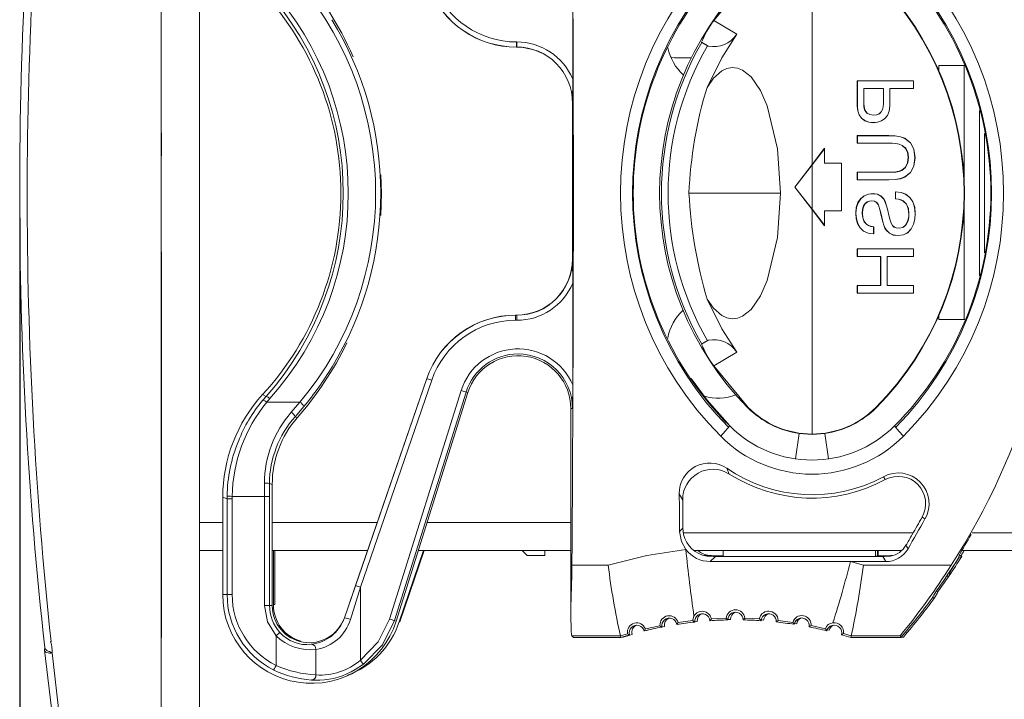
# Model space of a CAD drawing. Header units: millimetres. Extents: x 22 to 307, y 54 to 252.
# Tile 5 of 7: x 246 to 285, y 161 to 188. Entities that reach past the tile are written whole.
import ezdxf

# ---------------------------------------------------------------- set-up
doc = ezdxf.new("R2010")
doc.units = ezdxf.units.MM
doc.header["$PDSIZE"] = -1
doc.linetypes.add('SLD-Solido', pattern=[0])
doc.styles.add('SLDTEXTSTYLE0', font='TXT', dxfattribs={"width": 0.75})
doc.dimstyles.new('SLDDIMSTYLE1', dxfattribs={"dimtxt": 3.5, "dimasz": 3.302, "dimexe": 0, "dimexo": 1, "dimgap": 0.875, "dimtad": 1, "dimdec": 1, "dimrnd": 1e-09, "dimzin": 12, "dimdsep": 46, "dimtxsty": 'SLDTEXTSTYLE0', "dimcen": 0.09, "dimadec": 0, "dimazin": 3, "dimtfac": 1, "dimtdec": 1, "dimtmove": 0, "dimatfit": 0, "dimfxl": 1, "dimfrac": 2, "dimtolj": 1, "dimtzin": 12, "dimarcsym": 0})

# ---------------------------------------------------------------- blocks, each defined once
blk = doc.blocks.new('*D60')
at = {"color": 0, "lineweight": -2, "transparency": 16777216}
for p, q in [((246.092, 180.015), (246.092, 142.169)), ((304.549, 170.583), (304.549, 142.169)), ((249.394, 142.169), (301.247, 142.169))]:
    blk.add_line(p, q, dxfattribs=at)
at = {"color": 0, "transparency": 16777216}
for points in [[(249.394, 142.719), (249.394, 141.619), (246.092, 142.169)], [(301.247, 142.719), (301.247, 141.619), (304.549, 142.169)]]:
    blk.add_solid(points, dxfattribs=at)
at = {"layer": 'Defpoints', "color": 0, "transparency": 16777216}
for p in [(246.092, 181.015), (304.549, 171.583), (304.549, 142.169)]:
    blk.add_point(p, dxfattribs=at)
at = {"color": 0, "transparency": 16777216, "insert": (275.321, 144.794), "char_height": 3.5, "attachment_point": 5, "style": 'SLDTEXTSTYLE0'}
blk.add_mtext('\\A1;58.5 [2.30]', dxfattribs=at)
blk = doc.blocks.new('*D61')
at = {"color": 0, "lineweight": -2, "transparency": 16777216}
for p, q in [((294.572, 166.915), (294.572, 152.498)), ((253.168, 158.765), (253.168, 152.498)), ((256.47, 152.498), (291.27, 152.498))]:
    blk.add_line(p, q, dxfattribs=at)
at = {"color": 0, "transparency": 16777216}
for points in [[(256.47, 153.048), (256.47, 151.947), (253.168, 152.498)], [(291.27, 153.048), (291.27, 151.947), (294.572, 152.498)]]:
    blk.add_solid(points, dxfattribs=at)
at = {"layer": 'Defpoints', "color": 0, "transparency": 16777216}
for p in [(294.572, 167.915), (253.168, 159.765), (294.572, 152.498)]:
    blk.add_point(p, dxfattribs=at)
at = {"color": 0, "transparency": 16777216, "insert": (273.87, 155.123), "char_height": 3.5, "attachment_point": 5, "style": 'SLDTEXTSTYLE0'}
blk.add_mtext('\\A1;41.4 [1.63]', dxfattribs=at)

msp = doc.modelspace()

# ---------------------------------------------------------------- linework, layer by layer
at = {"color": 7, "linetype": 'SLD-Solido', "lineweight": 15}
for p, q in [((253.168, 202.265), (253.168, 159.765)), ((251.668, 181.015), (251.668, 201.86)), ((277.285, 190.471), (277.285, 182.11)), ((267.866, 185.479), (267.866, 189.553)), ((274.776, 189.423), (273.415, 187.782)), ((274.324, 187.243), (273.415, 187.782)), ((265.659, 186.94), (265.647, 186.94)), ((265.647, 186.741), (265.647, 186.94)), ((265.659, 186.741), (265.659, 186.94)), ((272.94, 186.928), (273.202, 186.776)), ((272.94, 186.928), (272.943, 186.923)), ((265.659, 186.741), (265.647, 186.741)), ((265.647, 186.741), (265.648, 186.735)), ((265.659, 186.741), (265.648, 186.735)), ((265.648, 186.735), (265.651, 186.735)), ((273.202, 186.776), (273.169, 186.793)), ((271.754, 186.338), (271.872, 186.315)), ((271.872, 186.315), (272.534, 186.315)), ((282.272, 186.015), (283.273, 186.015)), ((282.272, 185.811), (282.272, 186.015)), ((283.272, 181.548), (283.272, 186.015)), ((267.856, 184.544), (267.866, 185.479)), ((279.067, 184.417), (279.067, 185.412)), ((279.067, 185.412), (281.286, 185.412)), ((279.067, 185.412), (279.072, 185.407)), ((279.072, 184.417), (279.072, 185.407)), ((279.072, 185.407), (281.28, 185.407)), ((281.286, 185.412), (281.28, 185.407)), ((281.28, 185.407), (281.28, 185.115)), ((281.286, 185.412), (281.286, 185.109)), ((279.323, 185.114), (279.328, 185.109)), ((279.323, 184.515), (279.323, 185.114)), ((279.323, 185.114), (280.099, 185.114)), ((279.328, 185.109), (280.094, 185.109)), ((279.328, 184.515), (279.328, 185.109)), ((280.099, 185.114), (280.094, 185.109)), ((280.094, 185.109), (280.094, 184.515)), ((280.099, 185.114), (280.099, 184.515)), ((281.28, 185.115), (280.342, 185.114)), ((280.347, 185.109), (280.342, 185.114)), ((280.342, 185.114), (280.342, 184.416)), ((281.286, 185.109), (280.347, 185.109)), ((280.347, 185.109), (280.347, 184.416)), ((281.286, 185.109), (281.28, 185.115)), ((267.851, 184.537), (267.856, 184.544)), ((267.851, 178.383), (267.851, 184.537)), ((279.323, 184.515), (279.328, 184.515)), ((279.328, 184.408), (279.323, 184.515)), ((279.333, 184.408), (279.328, 184.515)), ((280.094, 184.515), (280.084, 184.389)), ((280.099, 184.515), (280.09, 184.388)), ((280.099, 184.515), (280.094, 184.515)), ((279.085, 184.233), (279.067, 184.417)), ((279.072, 184.417), (279.067, 184.417)), ((279.091, 184.234), (279.072, 184.417)), ((279.085, 184.233), (279.091, 184.234)), ((279.141, 184.074), (279.085, 184.233)), ((279.146, 184.077), (279.091, 184.234)), ((279.333, 184.408), (279.328, 184.408)), ((279.344, 184.316), (279.328, 184.408)), ((279.349, 184.317), (279.333, 184.408)), ((279.344, 184.316), (279.349, 184.317)), ((279.37, 184.24), (279.344, 184.316)), ((279.375, 184.243), (279.349, 184.317)), ((279.37, 184.24), (279.375, 184.243)), ((279.447, 184.139), (279.37, 184.24)), ((279.451, 184.143), (279.375, 184.243)), ((279.447, 184.139), (279.451, 184.143)), ((279.559, 184.078), (279.447, 184.139)), ((279.561, 184.083), (279.451, 184.143)), ((280.008, 184.188), (279.936, 184.118)), ((280.012, 184.185), (279.939, 184.114)), ((280.056, 184.28), (280.008, 184.188)), ((280.012, 184.185), (280.008, 184.188)), ((280.061, 184.278), (280.012, 184.185)), ((280.084, 184.389), (280.056, 184.28)), ((280.061, 184.278), (280.056, 184.28)), ((280.09, 184.388), (280.061, 184.278)), ((280.09, 184.388), (280.084, 184.389)), ((280.32, 184.214), (280.257, 184.051)), ((280.326, 184.213), (280.261, 184.048)), ((280.342, 184.416), (280.32, 184.214)), ((280.326, 184.213), (280.32, 184.214)), ((280.347, 184.416), (280.326, 184.213)), ((280.347, 184.416), (280.342, 184.416)), ((283.872, 184.237), (283.872, 177.733)), ((279.141, 184.074), (279.146, 184.077)), ((279.234, 183.941), (279.141, 184.074)), ((279.238, 183.944), (279.146, 184.077)), ((279.234, 183.941), (279.238, 183.944)), ((279.36, 183.841), (279.234, 183.941)), ((279.362, 183.845), (279.238, 183.944)), ((279.36, 183.841), (279.362, 183.845)), ((279.516, 183.78), (279.36, 183.841)), ((279.517, 183.785), (279.362, 183.845)), ((279.516, 183.78), (279.517, 183.785)), ((279.702, 183.76), (279.516, 183.78)), ((279.702, 183.765), (279.517, 183.785)), ((279.559, 184.078), (279.561, 184.083)), ((279.706, 184.058), (279.559, 184.078)), ((279.706, 184.063), (279.561, 184.083)), ((279.867, 183.783), (279.702, 183.765)), ((279.868, 183.778), (279.702, 183.76)), ((279.702, 183.76), (279.702, 183.765)), ((279.835, 184.077), (279.706, 184.063)), ((279.837, 184.072), (279.706, 184.058)), ((279.706, 184.058), (279.706, 184.063)), ((279.936, 184.118), (279.835, 184.077)), ((279.837, 184.072), (279.835, 184.077)), ((279.939, 184.114), (279.837, 184.072)), ((280.016, 183.837), (279.867, 183.783)), ((279.868, 183.778), (279.867, 183.783)), ((280.019, 183.832), (279.868, 183.778)), ((279.939, 184.114), (279.936, 184.118)), ((280.151, 183.925), (280.016, 183.837)), ((280.019, 183.832), (280.016, 183.837)), ((280.154, 183.921), (280.019, 183.832)), ((280.257, 184.051), (280.151, 183.925)), ((280.154, 183.921), (280.151, 183.925)), ((280.261, 184.048), (280.154, 183.921)), ((280.261, 184.048), (280.257, 184.051)), ((251.672, 182.458), (251.672, 183.357)), ((279.067, 182.95), (279.067, 183.256)), ((279.067, 183.256), (280.311, 183.256)), ((279.067, 183.256), (279.072, 183.25)), ((279.072, 182.955), (279.072, 183.25)), ((279.072, 183.25), (280.311, 183.25)), ((280.311, 183.256), (280.563, 183.244)), ((280.311, 183.256), (280.311, 183.25)), ((280.311, 183.25), (280.562, 183.238)), ((280.563, 183.244), (280.562, 183.238)), ((280.562, 183.238), (280.772, 183.202)), ((280.563, 183.244), (280.773, 183.207)), ((280.773, 183.207), (280.772, 183.202)), ((280.772, 183.202), (280.938, 183.141)), ((280.773, 183.207), (280.941, 183.146)), ((280.941, 183.146), (280.938, 183.141)), ((280.938, 183.141), (281.159, 182.968)), ((280.941, 183.146), (281.163, 182.972)), ((281.163, 182.972), (281.159, 182.968)), ((281.159, 182.968), (281.292, 182.716)), ((281.163, 182.972), (281.297, 182.717)), ((284.072, 178.64), (284.072, 183.33)), ((277.285, 182.11), (277.779, 182.752)), ((277.285, 182.101), (277.774, 182.737)), ((277.779, 182.752), (277.774, 182.737)), ((277.774, 182.737), (277.774, 182.166)), ((277.779, 182.752), (277.779, 182.172)), ((279.067, 182.95), (279.072, 182.955)), ((280.435, 182.95), (279.067, 182.95)), ((280.435, 182.955), (279.072, 182.955)), ((280.435, 182.95), (280.435, 182.955)), ((280.587, 182.945), (280.435, 182.955)), ((280.586, 182.94), (280.435, 182.95)), ((280.586, 182.94), (280.587, 182.945)), ((280.72, 182.91), (280.586, 182.94)), ((280.721, 182.915), (280.587, 182.945)), ((280.72, 182.91), (280.721, 182.915)), ((280.835, 182.86), (280.72, 182.91)), ((280.838, 182.865), (280.721, 182.915)), ((280.835, 182.86), (280.838, 182.865)), ((280.969, 182.75), (280.835, 182.86)), ((280.973, 182.753), (280.838, 182.865)), ((280.969, 182.75), (280.973, 182.753)), ((281.049, 182.599), (280.969, 182.75)), ((281.055, 182.6), (280.973, 182.753)), ((281.049, 182.599), (281.055, 182.6)), ((281.076, 182.407), (281.049, 182.599)), ((281.082, 182.407), (281.055, 182.6)), ((281.297, 182.717), (281.292, 182.716)), ((281.292, 182.716), (281.336, 182.383)), ((281.297, 182.717), (281.342, 182.383)), ((281.047, 182.18), (281.076, 182.407)), ((281.052, 182.178), (281.082, 182.407)), ((281.076, 182.407), (281.082, 182.407)), ((281.336, 182.383), (281.292, 182.05)), ((281.342, 182.383), (281.297, 182.048)), ((281.342, 182.383), (281.336, 182.383)), ((277.285, 182.11), (276.608, 181.229)), ((276.614, 181.229), (277.285, 182.101)), ((277.285, 182.11), (277.285, 182.101)), ((277.285, 182.101), (277.285, 180.357)), ((277.779, 182.172), (277.774, 182.166)), ((277.774, 182.166), (278.445, 182.166)), ((277.779, 182.172), (278.45, 182.172)), ((278.45, 182.172), (278.445, 182.166)), ((278.445, 182.166), (278.445, 180.293)), ((278.45, 182.172), (278.45, 180.288)), ((279.067, 181.509), (279.067, 181.815)), ((279.067, 181.815), (280.435, 181.815)), ((279.067, 181.815), (279.072, 181.809)), ((279.072, 181.514), (279.072, 181.809)), ((279.072, 181.809), (280.435, 181.809)), ((280.435, 181.815), (280.583, 181.823)), ((280.435, 181.809), (280.584, 181.818)), ((280.435, 181.815), (280.435, 181.809)), ((280.583, 181.823), (280.71, 181.847)), ((280.583, 181.823), (280.584, 181.818)), ((280.584, 181.818), (280.712, 181.842)), ((280.71, 181.847), (280.815, 181.888)), ((280.71, 181.847), (280.712, 181.842)), ((280.712, 181.842), (280.818, 181.883)), ((280.815, 181.888), (280.96, 182.007)), ((280.815, 181.888), (280.818, 181.883)), ((280.818, 181.883), (280.964, 182.003)), ((281.159, 181.797), (280.938, 181.624)), ((280.96, 182.007), (281.047, 182.18)), ((280.96, 182.007), (280.964, 182.003)), ((280.964, 182.003), (281.052, 182.178)), ((281.047, 182.18), (281.052, 182.178)), ((281.292, 182.05), (281.159, 181.797)), ((281.163, 181.794), (281.159, 181.797)), ((281.297, 182.048), (281.163, 181.794)), ((281.297, 182.048), (281.292, 182.05)), ((279.067, 181.509), (279.072, 181.514)), ((280.311, 181.509), (279.067, 181.509)), ((280.311, 181.514), (279.072, 181.514)), ((280.562, 181.526), (280.311, 181.514)), ((280.563, 181.521), (280.311, 181.509)), ((280.311, 181.509), (280.311, 181.514)), ((280.772, 181.563), (280.562, 181.526)), ((280.563, 181.521), (280.562, 181.526)), ((280.773, 181.557), (280.563, 181.521)), ((280.938, 181.624), (280.772, 181.563)), ((280.773, 181.557), (280.772, 181.563)), ((280.941, 181.619), (280.773, 181.557)), ((280.938, 181.624), (280.941, 181.619)), ((281.163, 181.794), (280.941, 181.619)), ((276.608, 181.229), (277.285, 180.348)), ((276.614, 181.229), (276.608, 181.229)), ((277.285, 180.357), (276.614, 181.229)), ((280.569, 180.76), (280.569, 181.042)), ((280.569, 181.042), (280.792, 181.019)), ((280.569, 181.042), (280.574, 181.036)), ((280.574, 181.036), (280.79, 181.014)), ((280.574, 180.765), (280.574, 181.036)), ((251.668, 160.169), (251.668, 181.015)), ((276.05, 180.985), (272.441, 180.985)), ((279.092, 180.614), (279.199, 180.767)), ((279.097, 180.612), (279.203, 180.764)), ((279.199, 180.767), (279.339, 180.88)), ((279.199, 180.767), (279.203, 180.764)), ((279.203, 180.764), (279.342, 180.875)), ((279.339, 180.88), (279.503, 180.947)), ((279.339, 180.88), (279.342, 180.875)), ((279.342, 180.875), (279.505, 180.942)), ((279.456, 180.639), (279.376, 180.575)), ((279.458, 180.634), (279.38, 180.572)), ((279.544, 180.676), (279.456, 180.639)), ((279.458, 180.634), (279.456, 180.639)), ((279.545, 180.671), (279.458, 180.634)), ((279.503, 180.947), (279.692, 180.97)), ((279.503, 180.947), (279.505, 180.942)), ((279.505, 180.942), (279.692, 180.965)), ((279.64, 180.689), (279.544, 180.676)), ((279.545, 180.671), (279.544, 180.676)), ((279.64, 180.683), (279.545, 180.671)), ((279.64, 180.683), (279.64, 180.689)), ((279.741, 180.674), (279.64, 180.689)), ((279.739, 180.669), (279.64, 180.683)), ((279.692, 180.97), (279.861, 180.947)), ((279.692, 180.97), (279.692, 180.965)), ((279.692, 180.965), (279.86, 180.942)), ((279.739, 180.669), (279.741, 180.674)), ((279.819, 180.625), (279.739, 180.669)), ((279.822, 180.629), (279.741, 180.674)), ((279.861, 180.947), (279.86, 180.942)), ((279.86, 180.942), (279.997, 180.874)), ((279.861, 180.947), (280, 180.878)), ((280, 180.878), (279.997, 180.874)), ((279.997, 180.874), (280.104, 180.761)), ((280, 180.878), (280.109, 180.764)), ((280.109, 180.764), (280.104, 180.761)), ((280.104, 180.761), (280.156, 180.664)), ((280.109, 180.764), (280.16, 180.666)), ((280.16, 180.666), (280.156, 180.664)), ((280.156, 180.664), (280.204, 180.53)), ((280.16, 180.666), (280.209, 180.531)), ((280.569, 180.76), (280.574, 180.765)), ((280.687, 180.746), (280.569, 180.76)), ((280.688, 180.751), (280.574, 180.765)), ((280.687, 180.746), (280.688, 180.751)), ((280.789, 180.717), (280.687, 180.746)), ((280.791, 180.722), (280.688, 180.751)), ((280.789, 180.717), (280.791, 180.722)), ((280.875, 180.675), (280.789, 180.717)), ((280.792, 181.019), (280.79, 181.014)), ((280.79, 181.014), (280.979, 180.94)), ((280.879, 180.679), (280.791, 180.722)), ((280.792, 181.019), (280.981, 180.945)), ((280.875, 180.675), (280.879, 180.679)), ((280.998, 180.554), (280.875, 180.675)), ((281.003, 180.557), (280.879, 180.679)), ((280.981, 180.945), (280.979, 180.94)), ((280.979, 180.94), (281.134, 180.815)), ((280.981, 180.945), (281.138, 180.818)), ((281.138, 180.818), (281.134, 180.815)), ((281.134, 180.815), (281.251, 180.644)), ((281.138, 180.818), (281.256, 180.646)), ((281.256, 180.646), (281.251, 180.644)), ((281.251, 180.644), (281.321, 180.434)), ((281.256, 180.646), (281.326, 180.435)), ((277.285, 180.357), (277.285, 180.348)), ((277.774, 179.721), (277.285, 180.357)), ((277.779, 179.706), (277.285, 180.348)), ((277.285, 180.348), (277.285, 171.499)), ((278.445, 180.293), (277.774, 180.293)), ((277.779, 180.288), (277.774, 180.293)), ((277.774, 180.293), (277.774, 179.721)), ((278.45, 180.288), (277.779, 180.288)), ((277.779, 180.288), (277.779, 179.706)), ((278.45, 180.288), (278.445, 180.293)), ((279.006, 180.195), (279.028, 180.424)), ((279.011, 180.195), (279.033, 180.423)), ((279.028, 180.424), (279.092, 180.614)), ((279.028, 180.424), (279.033, 180.423)), ((279.033, 180.423), (279.097, 180.612)), ((279.092, 180.614), (279.097, 180.612)), ((279.275, 180.359), (279.263, 180.203)), ((279.28, 180.358), (279.268, 180.203)), ((279.313, 180.484), (279.275, 180.359)), ((279.28, 180.358), (279.275, 180.359)), ((279.318, 180.481), (279.28, 180.358)), ((279.376, 180.575), (279.313, 180.484)), ((279.318, 180.481), (279.313, 180.484)), ((279.38, 180.572), (279.318, 180.481)), ((279.38, 180.572), (279.376, 180.575)), ((279.819, 180.625), (279.822, 180.629)), ((279.879, 180.551), (279.819, 180.625)), ((279.884, 180.554), (279.822, 180.629)), ((279.879, 180.551), (279.884, 180.554)), ((279.914, 180.47), (279.879, 180.551)), ((279.919, 180.471), (279.884, 180.554)), ((279.914, 180.47), (279.919, 180.471)), ((279.954, 180.339), (279.914, 180.47)), ((279.959, 180.34), (279.919, 180.471)), ((279.954, 180.339), (279.959, 180.34)), ((279.999, 180.16), (279.954, 180.339)), ((280.005, 180.161), (279.959, 180.34)), ((280.209, 180.531), (280.204, 180.53)), ((280.204, 180.53), (280.25, 180.358)), ((280.209, 180.531), (280.255, 180.359)), ((280.255, 180.359), (280.25, 180.358)), ((280.25, 180.358), (280.316, 180.066)), ((280.255, 180.359), (280.321, 180.067)), ((280.998, 180.554), (281.003, 180.557)), ((281.072, 180.384), (280.998, 180.554)), ((281.077, 180.385), (281.003, 180.557)), ((281.072, 180.384), (281.077, 180.385)), ((281.097, 180.166), (281.072, 180.384)), ((281.102, 180.166), (281.077, 180.385)), ((281.326, 180.435), (281.321, 180.434)), ((281.321, 180.434), (281.344, 180.185)), ((281.326, 180.435), (281.35, 180.185)), ((283.272, 176.015), (283.272, 180.422)), ((279.025, 179.98), (279.006, 180.195)), ((279.006, 180.195), (279.011, 180.195)), ((279.03, 179.981), (279.011, 180.195)), ((279.025, 179.98), (279.03, 179.981)), ((279.081, 179.787), (279.025, 179.98)), ((279.086, 179.789), (279.03, 179.981)), ((279.268, 180.203), (279.263, 180.203)), ((279.263, 180.203), (279.282, 180.011)), ((279.268, 180.203), (279.287, 180.013)), ((279.287, 180.013), (279.282, 180.011)), ((279.282, 180.011), (279.34, 179.86)), ((279.287, 180.013), (279.345, 179.863)), ((279.345, 179.863), (279.34, 179.86)), ((279.34, 179.86), (279.438, 179.75)), ((279.345, 179.863), (279.441, 179.754)), ((279.999, 180.16), (280.005, 180.161)), ((280.071, 179.857), (279.999, 180.16)), ((280.076, 179.858), (280.005, 180.161)), ((280.071, 179.857), (280.076, 179.858)), ((280.115, 179.724), (280.076, 179.858)), ((280.321, 180.067), (280.316, 180.066)), ((280.316, 180.066), (280.355, 179.922)), ((280.321, 180.067), (280.36, 179.923)), ((280.36, 179.923), (280.355, 179.922)), ((280.355, 179.922), (280.399, 179.805)), ((280.36, 179.923), (280.404, 179.807)), ((280.968, 179.724), (281.047, 179.868)), ((280.972, 179.72), (281.052, 179.865)), ((281.047, 179.868), (281.075, 179.961)), ((281.047, 179.868), (281.052, 179.865)), ((281.052, 179.865), (281.08, 179.959)), ((281.075, 179.961), (281.091, 180.06)), ((281.075, 179.961), (281.08, 179.959)), ((281.08, 179.959), (281.096, 180.059)), ((281.091, 180.06), (281.097, 180.166)), ((281.091, 180.06), (281.096, 180.059)), ((281.096, 180.059), (281.102, 180.166)), ((281.097, 180.166), (281.102, 180.166)), ((281.327, 179.964), (281.274, 179.762)), ((281.332, 179.963), (281.279, 179.761)), ((281.344, 180.185), (281.327, 179.964)), ((281.332, 179.963), (281.327, 179.964)), ((281.35, 180.185), (281.332, 179.963)), ((281.35, 180.185), (281.344, 180.185)), ((277.779, 179.706), (277.774, 179.721)), ((279.081, 179.787), (279.086, 179.789)), ((279.175, 179.617), (279.081, 179.787)), ((279.179, 179.62), (279.086, 179.789)), ((279.175, 179.617), (279.179, 179.62)), ((279.31, 179.485), (279.175, 179.617)), ((279.313, 179.489), (279.179, 179.62)), ((279.31, 179.485), (279.313, 179.489)), ((279.49, 179.405), (279.31, 179.485)), ((279.491, 179.41), (279.313, 179.489)), ((279.438, 179.75), (279.441, 179.754)), ((279.438, 179.75), (279.512, 179.707)), ((279.441, 179.754), (279.514, 179.712)), ((279.514, 179.712), (279.512, 179.707)), ((279.512, 179.707), (279.604, 179.675)), ((279.514, 179.712), (279.605, 179.681)), ((279.605, 179.681), (279.604, 179.675)), ((279.604, 179.675), (279.71, 179.656)), ((279.605, 179.681), (279.715, 179.661)), ((279.715, 179.661), (279.71, 179.656)), ((279.71, 179.656), (279.71, 179.385)), ((279.715, 179.661), (279.715, 179.379)), ((280.11, 179.723), (280.071, 179.857)), ((280.11, 179.723), (280.115, 179.724)), ((280.156, 179.61), (280.11, 179.723)), ((280.161, 179.613), (280.115, 179.724)), ((280.156, 179.61), (280.161, 179.613)), ((280.212, 179.519), (280.156, 179.61)), ((280.216, 179.523), (280.161, 179.613)), ((280.212, 179.519), (280.216, 179.523)), ((280.331, 179.406), (280.212, 179.519)), ((280.334, 179.41), (280.216, 179.523)), ((280.404, 179.807), (280.399, 179.805)), ((280.399, 179.805), (280.447, 179.715)), ((280.404, 179.807), (280.451, 179.718)), ((280.451, 179.718), (280.447, 179.715)), ((280.447, 179.715), (280.512, 179.653)), ((280.451, 179.718), (280.515, 179.658)), ((280.515, 179.658), (280.512, 179.653)), ((280.512, 179.653), (280.6, 179.616)), ((280.515, 179.658), (280.601, 179.621)), ((280.601, 179.621), (280.6, 179.616)), ((280.6, 179.616), (280.711, 179.603)), ((280.601, 179.621), (280.711, 179.609)), ((280.711, 179.609), (280.856, 179.637)), ((280.711, 179.603), (280.858, 179.632)), ((280.711, 179.609), (280.711, 179.603)), ((280.856, 179.637), (280.968, 179.724)), ((280.856, 179.637), (280.858, 179.632)), ((280.858, 179.632), (280.972, 179.72)), ((280.968, 179.724), (280.972, 179.72)), ((281.187, 179.579), (281.059, 179.435)), ((281.191, 179.576), (281.062, 179.431)), ((281.274, 179.762), (281.187, 179.579)), ((281.191, 179.576), (281.187, 179.579)), ((281.279, 179.761), (281.191, 179.576)), ((281.279, 179.761), (281.274, 179.762)), ((279.49, 179.405), (279.491, 179.41)), ((279.715, 179.379), (279.49, 179.405)), ((279.71, 179.385), (279.491, 179.41)), ((279.715, 179.379), (279.71, 179.385)), ((280.331, 179.406), (280.334, 179.41)), ((280.481, 179.338), (280.331, 179.406)), ((280.483, 179.343), (280.334, 179.41)), ((280.481, 179.338), (280.483, 179.343)), ((280.663, 179.315), (280.481, 179.338)), ((280.663, 179.321), (280.483, 179.343)), ((280.885, 179.349), (280.663, 179.321)), ((280.886, 179.344), (280.663, 179.315)), ((280.663, 179.315), (280.663, 179.321)), ((281.059, 179.435), (280.885, 179.349)), ((280.886, 179.344), (280.885, 179.349)), ((281.062, 179.431), (280.886, 179.344)), ((281.062, 179.431), (281.059, 179.435)), ((279.067, 178.488), (279.067, 178.795)), ((279.067, 178.795), (281.286, 178.795)), ((279.067, 178.795), (279.072, 178.79)), ((279.072, 178.79), (281.28, 178.789)), ((279.072, 178.493), (279.072, 178.79)), ((281.286, 178.795), (281.28, 178.789)), ((281.28, 178.789), (281.28, 178.493)), ((281.286, 178.795), (281.286, 178.488)), ((251.672, 178.492), (251.672, 178.673)), ((251.672, 163.492), (251.672, 178.492)), ((267.856, 178.376), (267.851, 178.383)), ((267.866, 177.441), (267.856, 178.376)), ((279.067, 178.488), (279.072, 178.493)), ((279.984, 178.488), (279.067, 178.488)), ((279.99, 178.493), (279.072, 178.493)), ((279.99, 178.493), (279.984, 178.488)), ((279.984, 177.353), (279.984, 178.488)), ((279.99, 177.347), (279.99, 178.493)), ((281.28, 178.493), (280.241, 178.493)), ((280.247, 178.488), (280.241, 178.493)), ((280.241, 178.493), (280.241, 177.347)), ((281.286, 178.488), (280.247, 178.488)), ((280.247, 178.488), (280.247, 177.353)), ((281.286, 178.488), (281.28, 178.493)), ((267.866, 173.435), (267.866, 177.441)), ((279.067, 177.047), (279.067, 177.353)), ((279.067, 177.353), (279.984, 177.353)), ((279.067, 177.353), (279.072, 177.347)), ((279.072, 177.347), (279.99, 177.347)), ((279.072, 177.052), (279.072, 177.347)), ((279.984, 177.353), (279.99, 177.347)), ((280.247, 177.353), (280.241, 177.347)), ((280.241, 177.347), (281.28, 177.347)), ((280.247, 177.353), (281.286, 177.353)), ((281.286, 177.353), (281.28, 177.347)), ((281.28, 177.347), (281.28, 177.052)), ((281.286, 177.353), (281.286, 177.047)), ((279.067, 177.047), (279.072, 177.052)), ((281.286, 177.047), (279.067, 177.047)), ((281.28, 177.052), (279.072, 177.052)), ((281.286, 177.047), (281.28, 177.052)), ((265.613, 176.185), (265.617, 176.179)), ((265.653, 176.185), (265.613, 176.185)), ((265.617, 176.179), (265.659, 176.179)), ((265.617, 175.979), (265.617, 176.179)), ((265.653, 176.185), (265.659, 176.179)), ((265.659, 175.979), (265.659, 176.179)), ((282.272, 176.015), (282.272, 176.159)), ((283.298, 176.015), (282.272, 176.015)), ((265.617, 175.979), (265.659, 175.979)), ((273.202, 175.193), (272.94, 175.042)), ((272.943, 175.047), (272.94, 175.042)), ((273.169, 175.177), (273.202, 175.193)), ((273.415, 174.188), (274.324, 174.726)), ((273.415, 174.188), (274.776, 172.546)), ((258.874, 164.269), (262.118, 173.691)), ((259.316, 165.534), (262.123, 173.687)), ((262.123, 173.687), (262.118, 173.691)), ((259.504, 165.469), (262.312, 173.622)), ((267.856, 172.511), (267.866, 173.435)), ((255.656, 173.056), (255.79, 172.983)), ((255.79, 172.983), (255.665, 172.839)), ((255.938, 172.898), (255.817, 172.759)), ((263.474, 173.212), (260.655, 164.215)), ((263.665, 173.153), (260.845, 164.155)), ((260.913, 164.134), (263.733, 173.131)), ((263.665, 173.153), (263.733, 173.131)), ((255.817, 172.759), (257.126, 172.759)), ((257.126, 172.759), (256.786, 172.357)), ((256.936, 172.181), (257.281, 172.584)), ((267.785, 172.511), (267.856, 172.511)), ((267.785, 164.601), (267.785, 172.511)), ((274.764, 172.535), (274.776, 172.546)), ((279.795, 172.546), (279.806, 172.535)), ((257.02, 172.143), (256.936, 172.181)), ((274.054, 171.831), (274.044, 171.82)), ((280.516, 171.831), (280.527, 171.82)), ((276.64, 170.531), (276.782, 171.521)), ((276.782, 171.521), (277.285, 171.485)), ((277.285, 171.485), (277.788, 171.521)), ((277.788, 171.521), (277.93, 170.531)), ((274.025, 169.927), (273.926, 170.152)), ((280.104, 169.822), (280.167, 169.705)), ((255.727, 169.048), (255.728, 169.563)), ((255.928, 169.557), (255.927, 169.048)), ((256.035, 169.515), (255.928, 169.557)), ((256.035, 169.515), (256.035, 164.744)), ((254.085, 169.01), (254.259, 168.944)), ((254.085, 169.01), (254.085, 165.179)), ((254.26, 169.051), (254.259, 168.944)), ((254.458, 168.944), (254.459, 169.048)), ((254.459, 169.048), (255.727, 169.048)), ((255.727, 169.048), (255.727, 164.744)), ((255.727, 169.048), (255.927, 169.048)), ((255.927, 169.048), (255.927, 164.744)), ((272.194, 168.902), (272.06, 169.149)), ((254.259, 168.944), (254.259, 165.179)), ((254.259, 168.944), (254.458, 168.944)), ((254.458, 165.179), (254.458, 168.944)), ((281.617, 168.222), (281.732, 168.158)), ((272.202, 167.8), (272.07, 167.668)), ((272.231, 167.547), (272.202, 167.8)), ((280.984, 167.122), (281.064, 166.985)), ((254.085, 166.915), (253.168, 166.915)), ((259.785, 166.915), (256.035, 166.915)), ((256.087, 164.788), (256.087, 166.915)), ((256.135, 164.788), (256.135, 166.915)), ((261.034, 164.111), (261.986, 166.915)), ((262.014, 166.915), (261.059, 164.103)), ((267.785, 166.915), (261.785, 166.915)), ((265.872, 166.915), (266.072, 166.715)), ((266.772, 166.715), (266.072, 166.715)), ((266.772, 166.915), (266.772, 166.715)), ((280.8, 166.915), (272.655, 166.915)), ((273.243, 166.717), (273.033, 166.717)), ((273.483, 166.685), (273.281, 166.482)), ((273.785, 166.685), (273.483, 166.685)), ((273.584, 166.707), (273.785, 166.707)), ((273.785, 166.915), (273.785, 166.685)), ((279.785, 166.685), (273.785, 166.685)), ((279.785, 166.685), (279.785, 166.915)), ((279.864, 166.686), (279.785, 166.686)), ((280.07, 166.685), (279.785, 166.685)), ((279.864, 166.686), (279.864, 166.915)), ((279.885, 166.707), (279.864, 166.686)), ((279.885, 166.915), (279.885, 166.707)), ((279.885, 166.707), (280.171, 166.707)), ((280.07, 166.685), (280.191, 166.48)), ((283.06, 166.695), (283.079, 166.66)), ((283.071, 166.717), (283.16, 166.717)), ((283.179, 166.683), (283.078, 166.651)), ((283.179, 166.683), (283.16, 166.717)), ((293.572, 166.915), (283.184, 166.915)), ((269.263, 166.336), (267.83, 166.336)), ((278.794, 166.48), (280.191, 166.48)), ((279.308, 166.336), (278.794, 166.48)), ((282.761, 166.336), (279.308, 166.336)), ((283.078, 166.651), (282.758, 166.157)), ((283.073, 166.651), (283.078, 166.651)), ((282.671, 165.904), (282.586, 165.904)), ((282.755, 166.157), (282.758, 166.157)), ((258.999, 164.608), (259.316, 165.534)), ((254.085, 165.179), (254.259, 165.179)), ((254.259, 165.179), (254.458, 165.179)), ((259.504, 165.469), (259.11, 164.201)), ((259.504, 162.594), (259.504, 165.469)), ((282.173, 165.31), (282.257, 165.31)), ((255.727, 164.744), (255.927, 164.744)), ((256.035, 164.744), (255.927, 164.744)), ((256.087, 164.788), (256.135, 164.788)), ((282.025, 165.057), (282.112, 165.057)), ((275.579, 164.523), (275.537, 164.52)), ((258.874, 164.269), (258.882, 164.266)), ((260.845, 164.155), (260.913, 164.134)), ((261.034, 164.111), (261.059, 164.103)), ((271.963, 164.004), (272.014, 164.082)), ((272.597, 164.16), (272.014, 164.082)), ((272.666, 164.097), (272.597, 164.16)), ((273.264, 164.15), (273.322, 164.224)), ((273.908, 164.25), (273.322, 164.224)), ((273.972, 164.182), (273.908, 164.25)), ((274.572, 164.182), (274.636, 164.251)), ((275.222, 164.226), (274.636, 164.251)), ((275.28, 164.152), (275.222, 164.226)), ((275.878, 164.1), (275.947, 164.163)), ((276.53, 164.086), (275.947, 164.163)), ((276.581, 164.008), (276.53, 164.086)), ((270.024, 163.638), (269.746, 163.552)), ((270.101, 163.59), (270.024, 163.638)), ((270.724, 163.827), (270.681, 163.745)), ((271.299, 163.955), (270.724, 163.827)), ((271.373, 163.899), (271.299, 163.955)), ((277.172, 163.905), (277.246, 163.96)), ((277.821, 163.833), (277.246, 163.96)), ((278.824, 163.552), (278.521, 163.645)), ((247.311, 163.329), (247.33, 163.33)), ((256.185, 162.387), (256.185, 163.558)), ((269.746, 163.553), (267.826, 163.553)), ((267.826, 163.553), (267.894, 163.485)), ((269.756, 163.485), (267.894, 163.485)), ((269.746, 163.552), (269.746, 163.553)), ((269.746, 163.552), (269.756, 163.485)), ((269.827, 163.507), (269.857, 163.507)), ((278.814, 163.485), (278.824, 163.552)), ((280.785, 163.485), (278.814, 163.485)), ((278.824, 163.552), (278.825, 163.553)), ((280.754, 163.553), (278.825, 163.553)), ((280.785, 163.485), (280.754, 163.553)), ((280.804, 163.507), (280.885, 163.507)), ((247.067, 163.053), (247.067, 163.053)), ((247.078, 163.112), (247.068, 162.996)), ((247.068, 162.996), (247.387, 160.379)), ((247.074, 162.949), (247.068, 162.996)), ((247.367, 162.881), (247.679, 160.239)), ((257.757, 163.023), (257.757, 162.015)), ((257.579, 161.816), (257.583, 161.815))]:
    msp.add_line(p, q, dxfattribs=at)
at = {"color": 8, "linetype": 'SLD-Solido', "lineweight": 15}
for p, q in [((253.168, 168.015), (254.085, 168.015)), ((256.035, 168.015), (260.164, 168.015)), ((262.129, 168.015), (267.785, 168.015)), ((272.223, 167.615), (281.271, 167.615)), ((283.587, 167.615), (293.572, 167.615)), ((258.882, 164.266), (258.999, 164.608)), ((259.624, 162.434), (259.298, 162.23)), ((257.902, 161.809), (257.583, 161.815))]:
    msp.add_line(p, q, dxfattribs=at)
at = {"color": 7, "linetype": 'SLD-Solido', "lineweight": 15, "flags": 128}
for points in [[(273.153, 185.151), (273.729, 186.321), (274.324, 187.243)], [(276.05, 180.985), (275.929, 182.732), (275.52, 184.429), (275.256, 185.026), (274.887, 185.561), (274.552, 185.831), (274.352, 185.911), (274.139, 185.934), (273.927, 185.893), (273.731, 185.799), (273.405, 185.51), (273.153, 185.151)], [(260.306, 180.105), (260.335, 180.985), (260.315, 181.713)], [(273.153, 176.818), (273.405, 176.46), (273.731, 176.171), (273.927, 176.077), (274.139, 176.036), (274.352, 176.059), (274.552, 176.138), (274.887, 176.409), (275.256, 176.944), (275.52, 177.541), (275.929, 179.238), (276.05, 180.985)], [(274.324, 174.726), (273.729, 175.649), (273.153, 176.818)], [(262.312, 173.622), (262.242, 173.646), (262.182, 173.667), (262.14, 173.681), (262.123, 173.687)], [(274.054, 171.831), (273.153, 172.84), (272.526, 173.688)], [(263.665, 173.153), (263.647, 173.158), (263.605, 173.171), (263.545, 173.19), (263.474, 173.212)], [(274.044, 171.82), (273.866, 171.619), (273.689, 171.418)], [(280.527, 171.82), (280.704, 171.619), (280.881, 171.418)], [(254.26, 169.051), (254.277, 169.051), (254.322, 169.05), (254.388, 169.049), (254.459, 169.048)], [(272.07, 167.668), (272.142, 167.272), (272.316, 166.954)], [(272.316, 166.954), (270.776, 166.712), (269.263, 166.336)], [(273.281, 166.482), (274.931, 166.482), (276.58, 166.481), (278.794, 166.48)], [(259.504, 165.469), (259.434, 165.493), (259.374, 165.513), (259.333, 165.528), (259.316, 165.534)], [(255.727, 164.744), (255.846, 164.108), (256.185, 163.558)], [(260.655, 164.215), (260.207, 163.314), (259.504, 162.594)], [(260.845, 164.155), (260.37, 163.198), (259.624, 162.434)], [(260.655, 164.215), (260.725, 164.193), (260.786, 164.174), (260.828, 164.161), (260.845, 164.155)], [(272.636, 164.331), (272.593, 164.182), (272.597, 164.16)], [(272.657, 164.107), (272.678, 164.11), (272.767, 164.119)], [(273.956, 164.201), (273.984, 164.202), (274.072, 164.204)], [(275.259, 164.182), (275.292, 164.18), (275.381, 164.174)], [(276.556, 164.049), (276.594, 164.044), (276.681, 164.03)], [(256.185, 163.558), (256.239, 163.606), (256.288, 163.651), (256.321, 163.681), (256.333, 163.692)], [(271.372, 163.901), (271.386, 163.904), (271.473, 163.922)], [(277.821, 163.833), (277.828, 163.818), (277.864, 163.752)], [(277.837, 163.805), (277.878, 163.795), (277.964, 163.774)], [(247.16, 162.983), (247.099, 163.037), (247.077, 163.097)], [(247.367, 162.881), (247.364, 162.887), (247.357, 162.893), (247.335, 162.905), (247.26, 162.934), (247.21, 162.956), (247.16, 162.983)], [(259.624, 162.434), (259.614, 162.448), (259.587, 162.484), (259.547, 162.537), (259.504, 162.594)], [(256.096, 162.208), (256.103, 162.223), (256.123, 162.263), (256.153, 162.322), (256.185, 162.387)]]:
    msp.add_lwpolyline(points, dxfattribs=at)
at = {"color": 7, "linetype": 'SLD-Solido', "lineweight": 15}
for centre, radius, start, end in [((409.608, 181.015), 163.516, 173.71215, 186.29091), ((422.355, 180.614), 175.97, 174.10034, 179.86954), ((260.148, 180.985), 26.944, 327.0657, 32.9343), ((283.324, 180.985), 13.578, 135.2033, 224.7967), ((271.246, 180.985), 13.578, 315.2033, 44.7967), ((283.368, 180.985), 13.149, 135.4925, 224.5075), ((283.207, 180.985), 12.96, 134.9956, 225.0044), ((271.364, 180.985), 12.96, 314.9956, 45.0044), ((271.203, 180.985), 13.149, 315.4925, 44.5075), ((246.885, 180.985), 13.45, 23.5377, 41.1022), ((247.256, 180.985), 12.849, 320.19, 39.81), ((265.646, 190.435), 3.495, 200.8972, 270.0028), ((283.285, 180.985), 12, 135.2397, 224.7603), ((271.285, 180.985), 11.984, 315.241, 44.759), ((271.285, 180.985), 12, 315.2397, 44.7603), ((246.985, 180.985), 11.75, 359.9989, 42.442), ((246.786, 180.985), 12.046, 318.3753, 41.6247), ((246.906, 180.985), 12.123, 318.1573, 41.8427), ((265.645, 190.433), 3.698, 200.9087, 270.0545), ((265.646, 190.435), 3.695, 200.8971, 270.0029), ((247.318, 181.011), 12.987, 359.8829, 31.6058), ((276.294, 185.62), 3.6, 143.096, 158.7002), ((273.421, 187.831), 1.077, 258.2562, 326.9448), ((265.66, 184.544), 2.396, 22.9642, 90.02), ((283.285, 180.985), 11.926, 150.1381, 209.8619), ((274.586, 189.523), 3.076, 237.703, 242.5657), ((265.661, 184.545), 2.196, 359.9627, 90.0375), ((273.572, 187.115), 2, 191.6961, 227.6203), ((283.285, 180.985), 11.665, 150.1382, 209.8618), ((288.722, 180.348), 16.293, 162.8544, 177.7604), ((412.495, 181.022), 166.11, 180.00253, 186.11401), ((246.985, 180.985), 11.75, 317.558, 359.9989), ((247.164, 180.981), 13.142, 328.663, 0.0165), ((290.645, 181.95), 18.229, 183.0351, 196.3501), ((265.652, 178.384), 2.199, 270.0317, 359.9858), ((265.661, 178.375), 2.196, 269.9625, 0.0375), ((265.658, 178.379), 2.4, 270.039, 336.9762), ((273.572, 174.915), 2, 133.0882, 169.5595), ((265.615, 172.487), 3.698, 90.0213, 160.9912), ((265.616, 172.485), 3.695, 89.9966, 161.0034), ((265.616, 172.484), 3.495, 89.9967, 161.0033), ((273.421, 174.139), 1.077, 33.0546, 101.7447), ((246.885, 180.985), 13.45, 318.8978, 334.0021), ((265.711, 172.511), 2.345, 23.2111, 162.6008), ((276.294, 176.35), 3.6, 201.2987, 216.9052), ((274.435, 172.71), 2.773, 117.1685, 122.5627), ((265.711, 172.511), 2.145, 90, 162.6), ((265.711, 172.511), 2.074, 0, 162.6), ((265.711, 172.511), 2.145, 0, 90), ((260.083, 169.009), 5.998, 137.566, 179.992), ((255.733, 172.715), 0.275, 41.7703, 78.0327), ((273.572, 174.915), 2, 254.4439, 290.9153), ((260.461, 168.956), 6.002, 140.6808, 179.1214), ((259.924, 169.218), 5.59, 139.6351, 159.0794), ((255.622, 172.573), 0.269, 43.6274, 80.8422), ((256.934, 172.432), 0.378, 23.5819, 59.6005), ((277.285, 175.035), 3.55, 224.7603, 261.85), ((277.285, 175.035), 3.534, 224.7586, 269.9982), ((277.285, 175.035), 3.534, 270.0014, 315.2414), ((277.285, 175.035), 3.55, 278.15, 315.2397), ((259.964, 169.557), 4.236, 138.6166, 179.9067), ((259.875, 169.546), 3.947, 138.12, 179.8524), ((260.033, 169.515), 3.998, 138.9022, 179.9956), ((256.549, 172.003), 0.426, 24.7924, 56.2678), ((277.285, 175.064), 4.585, 225.0133, 314.9865), ((277.285, 174.99), 5.069, 224.8066, 315.1945), ((273.252, 169.168), 1.192, 55.5603, 180.9312), ((273.384, 168.924), 1.191, 57.4115, 181.0734), ((277.285, 175.047), 5.937, 235.5455, 298.3516), ((277.285, 175.045), 6.068, 237.5039, 298.3588), ((280.68, 168.757), 1.211, 330.357, 118.3663), ((280.68, 168.756), 1.079, 330.3456, 118.3731), ((255.771, 167.923), 1.641, 84.537, 91.519), ((273.311, 167.789), 1.107, 192.6142, 261.2645), ((362.704, 121.183), 91.731, 149.63922, 150.25432), ((280.218, 167.568), 0.886, 279.9019, 329.8151), ((273.277, 167.697), 1.215, 217.7113, 270.1596), ((351.304, 175.26), 79.424, 186.00346, 187.90977), ((273.33, 167.523), 0.81, 228.5972, 263.8428), ((280.192, 167.484), 1.004, 269.9245, 330.2383), ((260.37, 181.007), 26.934, 325.8928, 327.8703), ((286.167, 165.16), 3.386, 148.7852, 152.6233), ((295.888, 169.521), 26.815, 186.822, 192.8605), ((240.506, 176.096), 39.478, 342.2564, 345.9007), ((249.718, 170.036), 29.82, 347.4436, 352.8732), ((258.782, 181.519), 28.382, 320.728, 327.66), ((260.27, 180.985), 26.934, 325.8928, 327.8703), ((260.37, 181.007), 26.934, 324.3524, 325.8928), ((258.216, 174.455), 25.907, 340.7266, 341.3183), ((260.27, 180.985), 26.934, 324.3524, 325.8928), ((257.579, 165.179), 3.494, 180, 342.6), ((257.579, 165.179), 3.32, 180, 243.4696), ((257.579, 165.179), 3.121, 179.9998, 243.4697), ((257.494, 164.744), 1.567, 180, 222.1874), ((257.494, 164.744), 1.459, 180, 341), ((257.541, 164.754), 1.454, 178.6755, 254.8937), ((260.27, 180.985), 26.965, 319.5351, 323.7364), ((260.37, 181.007), 26.965, 319.5351, 323.7364), ((272.959, 164.152), 0.369, 11.1515, 151.1276), ((272.965, 164.127), 0.3, 4.477, 185.623), ((273.065, 164.149), 0.3, 112.32, 185.623), ((274.272, 164.215), 0.366, 5.6578, 174.4427), ((274.272, 164.185), 0.3, 359.477, 180.623), ((274.372, 164.207), 0.3, 112.32, 180.623), ((275.554, 164.187), 0.334, 92.9358, 173.3144), ((275.579, 164.129), 0.3, 354.477, 175.623), ((275.68, 164.151), 0.3, 112.32, 175.623), ((275.588, 164.163), 0.36, 359.9258, 91.3418), ((276.882, 163.989), 0.365, 355.4016, 164.6278), ((257.379, 164.807), 1.597, 276.9646, 340.2021), ((257.507, 164.675), 1.671, 278.6166, 343.5367), ((258.64, 162.985), 1.304, 68.8814, 79.3217), ((257.876, 165.131), 3.319, 289.7963, 342.1098), ((270.383, 163.7), 0.364, 20.3312, 189.8667), ((270.39, 163.67), 0.3, 14.477, 195.623), ((270.491, 163.693), 0.3, 112.32, 195.623), ((271.663, 163.984), 0.365, 15.5946, 184.5702), ((271.668, 163.955), 0.3, 9.477, 190.623), ((271.768, 163.977), 0.3, 112.32, 190.623), ((274.285, 149.185), 15, 96.1959, 98.9041), ((274.285, 149.185), 15, 91.1959, 93.9041), ((274.285, 149.185), 15, 86.1959, 88.9041), ((274.285, 149.185), 15, 81.1959, 83.9041), ((276.877, 163.959), 0.3, 349.477, 170.623), ((276.977, 163.981), 0.3, 112.32, 170.623), ((278.123, 163.753), 0.313, 93.2492, 165.2279), ((278.155, 163.677), 0.3, 344.477, 165.623), ((278.255, 163.699), 0.3, 112.32, 165.623), ((278.163, 163.707), 0.363, 350.2262, 99.1807), ((257.394, 164.621), 1.411, 221.2286, 277.2605), ((274.285, 149.185), 15, 106.1959, 107.5729), ((274.385, 149.207), 15, 106.1959, 107.5729), ((274.285, 149.185), 15, 101.1959, 103.9041), ((274.385, 149.207), 15, 102.6582, 103.9041), ((274.285, 149.185), 15, 76.1959, 78.9041), ((277.947, 164.482), 1.015, 299.3206, 304.4707), ((274.285, 149.185), 15, 72.4271, 73.9041), ((246.087, 162.947), 1.281, 357.0268, 17.3314), ((257.537, 164.952), 1.942, 225.8867, 276.5283), ((257.562, 163.027), 0.195, 358.6874, 87.0109), ((247.196, 163.027), 0.131, 193.502, 253.9476), ((247.301, 163.271), 0.396, 249.1315, 279.6525), ((257.924, 164.437), 2.428, 266.0646, 310.6161), ((257.837, 165.791), 3.984, 244.0808, 266.2848), ((258.029, 166.675), 4.668, 246.7353, 266.6664), ((257.819, 164.609), 2.801, 271.7045, 301.8855), ((257.563, 162.009), 0.194, 275.8206, 1.899)]:
    msp.add_arc(centre, radius, start, end, dxfattribs=at)
at = {"color": 8, "linetype": 'SLD-Solido', "lineweight": 15}
for centre, radius, start, end in [((247.406, 180.758), 12.819, 320.3838, 328.9529), ((260.027, 168.996), 5.768, 157.3808, 179.4529)]:
    msp.add_arc(centre, radius, start, end, dxfattribs=at)
at = {"color": 7, "linetype": 'SLD-Solido', "lineweight": 15, "extrusion": (0, 0, -1)}
for centre, major_axis, ratio, start_param, end_param in [((262.983, 180.985), (0, -93.628), 0.052408, 4.555286, 4.869492), ((265.65, 184.534), (1.557, 1.557), 0.999087, 5.497941, 5.966051), ((265.65, 184.534), (1.557, 1.557), 0.999087, 0.731891, 0.784637), ((276.927, 180.985), (0, -93.628), 0.052408, 1.428086, 1.444042), ((276.927, 180.985), (0, -91.128), 0.052408, 1.4256, 1.437807), ((283.357, 180.985), (-52.669, -93.597), 0.045673, 4.824126, 4.83678), ((283.357, 180.985), (-51.262, -91.098), 0.045673, 4.827206, 4.83469), ((281.256, 167.695), (-0.563, -1), 0.045673, 4.83469, 5.296434), ((272.585, 166.985), (1.5, -0.184), 0.157973, 0.909535, 1.170465), ((272.686, 167.007), (1.5, -0.184), 0.157973, 0.909535, 1.170465), ((280.509, 166.935), (1.092, 0.105), 0.20798, 1.717631, 2.00363), ((280.609, 166.957), (1.092, 0.105), 0.20798, 1.717631, 2.00363), ((267.659, 166.852), (0, -3.3), 0.052408, 4.869492, 5.463346), ((260.27, 177.833), (0, -25.376), 0.992257, 5.229515, 5.241022), ((260.37, 177.855), (0, -25.376), 0.992257, 5.229515, 5.241022), ((267.827, 166.852), (0, -3.3), 0.017455, 0.017453, 0.819839)]:
    msp.add_ellipse(centre, major_axis=major_axis, ratio=ratio, start_param=start_param, end_param=end_param, dxfattribs=at)

# ---------------------------------------------------------------- dimensions: what is measured, and where the dimension line sits
for base, p1, p2, picture, middle in [((304.549, 142.169), (246.092, 181.015), (304.549, 171.583), '*D60', (275.321, 144.794)), ((294.572, 152.498), (253.168, 159.765), (294.572, 167.915), '*D61', (273.87, 155.123))]:
    dim = msp.add_linear_dim(base=base, p1=p1, p2=p2, dimstyle='SLDDIMSTYLE1')
    dim.commit()
    dim.dimension.update_dxf_attribs({"geometry": picture, "text_midpoint": middle})

doc.saveas('drawing.dxf')
